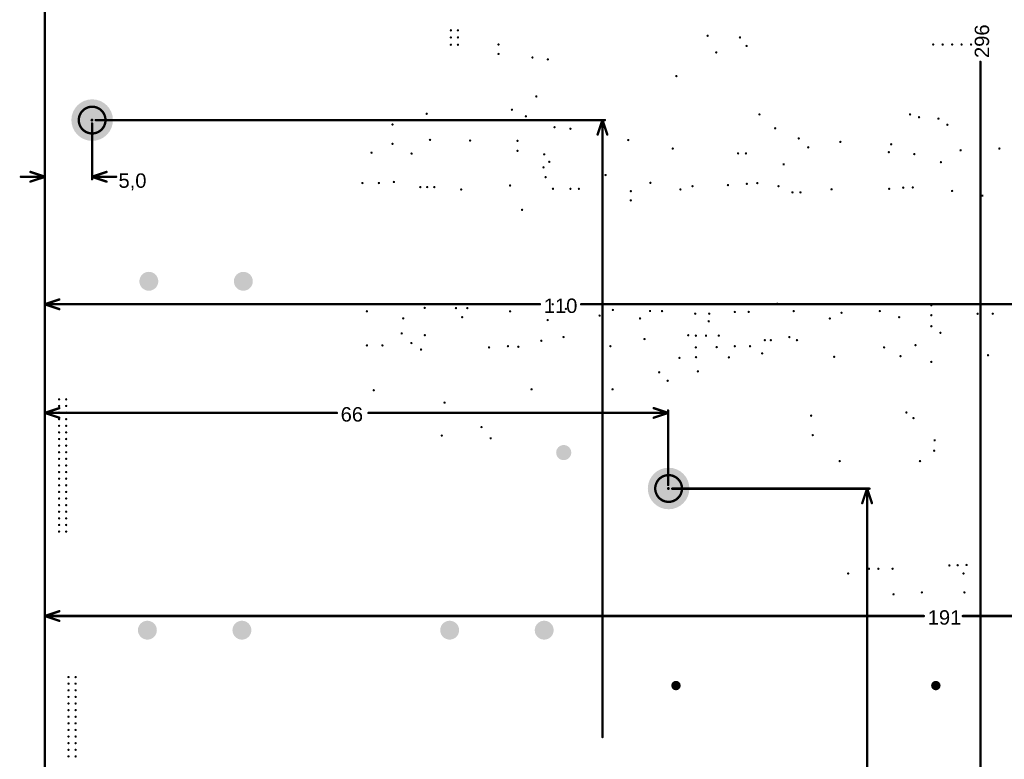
# Model space of a CAD drawing. Header units: inches. Extents: x -0.1 to 14.1, y -0.4 to 13.9.
# Tile 3 of 16: x -0.1 to 4, y 2.8 to 5.9. Entities that reach past the tile are written whole.
import ezdxf

# ---------------------------------------------------------------- set-up
doc = ezdxf.new("R2010")
doc.units = ezdxf.units.IN
doc.header["$MEASUREMENT"] = 0
for name, color, linetype in [('Mechanical32', 56, 'Continuous'), ('PadHoleLayer', 156, 'Continuous'), ('ViaHoleLayer', 16, 'Continuous')]:
    doc.layers.add(name, color=color, linetype=linetype)
doc.styles.add('Arial', font='txt', dxfattribs={"height": 0.2})

# ---------------------------------------------------------------- blocks, each defined once
blk = doc.blocks.new('K_______5011_6')
at = {"layer": 'PadHoleLayer'}
h = blk.add_hatch(color=156, dxfattribs=at)
edge = h.paths.add_edge_path()
edge.add_arc((0, 0), 0.0315, 0, 360)
blk = doc.blocks.new('FP_9774030960R_SPACER_MFG_B_57')
at = {"layer": 'PadHoleLayer'}
h = blk.add_hatch(color=156, dxfattribs=at)
edge = h.paths.add_edge_path()
edge.add_arc((0, 0), 0.0866, 0, 360)
blk = doc.blocks.new('FP_B32774X1305K000_RADIAL_MFG_740')
at = {"layer": 'PadHoleLayer'}
h = blk.add_hatch(color=156, dxfattribs=at)
edge = h.paths.add_edge_path()
edge.add_arc((-0.5413, 0), 0.0197, 0, 360)
h = blk.add_hatch(color=156, dxfattribs=at)
edge = h.paths.add_edge_path()
edge.add_arc((0.5413, 0), 0.0197, 0, 360)
blk = doc.blocks.new('FP_ALA7DA301CF550_RADIAL_MFG_741')
at = {"layer": 'PadHoleLayer'}
h = blk.add_hatch(color=156, dxfattribs=at)
edge = h.paths.add_edge_path()
edge.add_arc((-0.1969, 0), 0.0394, 0, 360)
h = blk.add_hatch(color=156, dxfattribs=at)
edge = h.paths.add_edge_path()
edge.add_arc((0.1969, 0), 0.0394, 0, 360)
blk = doc.blocks.new('FP_ALA7DA301CF550_RADIAL_MFG_743')
at = {"layer": 'PadHoleLayer'}
h = blk.add_hatch(color=156, dxfattribs=at)
edge = h.paths.add_edge_path()
edge.add_arc((-0.1969, 0), 0.0394, 0, 360)
h = blk.add_hatch(color=156, dxfattribs=at)
edge = h.paths.add_edge_path()
edge.add_arc((0.1969, 0), 0.0394, 0, 360)
blk = doc.blocks.new('FP_ALA7DA301CF550_RADIAL_MFG_746')
at = {"layer": 'PadHoleLayer'}
h = blk.add_hatch(color=156, dxfattribs=at)
edge = h.paths.add_edge_path()
edge.add_arc((-0.1969, 0), 0.0394, 0, 360)
h = blk.add_hatch(color=156, dxfattribs=at)
edge = h.paths.add_edge_path()
edge.add_arc((0.1969, 0), 0.0394, 0, 360)
blk = doc.blocks.new('FP_9774030960R_SPACER_MFG_B_801')
at = {"layer": 'PadHoleLayer'}
h = blk.add_hatch(color=156, dxfattribs=at)
edge = h.paths.add_edge_path()
edge.add_arc((0, 0), 0.0866, 0, 360)

msp = doc.modelspace()

# ---------------------------------------------------------------- hatches: boundary and pattern name
at = {"layer": 'ViaHoleLayer'}
h = msp.add_hatch(color=16, dxfattribs=at)
edge = h.paths.add_edge_path()
edge.add_arc((1.6912, 5.8465), 0.005, 0, 360)
h = msp.add_hatch(color=16, dxfattribs=at)
edge = h.paths.add_edge_path()
edge.add_arc((1.7207, 5.8465), 0.005, 0, 360)
h = msp.add_hatch(color=16, dxfattribs=at)
edge = h.paths.add_edge_path()
edge.add_arc((2.7609, 5.8238), 0.005, 0, 360)
h = msp.add_hatch(color=16, dxfattribs=at)
edge = h.paths.add_edge_path()
edge.add_arc((1.6912, 5.8169), 0.005, 0, 360)
h = msp.add_hatch(color=16, dxfattribs=at)
edge = h.paths.add_edge_path()
edge.add_arc((1.6912, 5.7864), 0.005, 0, 360)
h = msp.add_hatch(color=16, dxfattribs=at)
edge = h.paths.add_edge_path()
edge.add_arc((1.7207, 5.8169), 0.005, 0, 360)
h = msp.add_hatch(color=16, dxfattribs=at)
edge = h.paths.add_edge_path()
edge.add_arc((1.7207, 5.7864), 0.005, 0, 360)
h = msp.add_hatch(color=16, dxfattribs=at)
edge = h.paths.add_edge_path()
edge.add_arc((1.8898, 5.7874), 0.005, 0, 360)
h = msp.add_hatch(color=16, dxfattribs=at)
edge = h.paths.add_edge_path()
edge.add_arc((2.8957, 5.8169), 0.005, 0, 360)
h = msp.add_hatch(color=16, dxfattribs=at)
edge = h.paths.add_edge_path()
edge.add_arc((2.9232, 5.7815), 0.005, 0, 360)
h = msp.add_hatch(color=16, dxfattribs=at)
edge = h.paths.add_edge_path()
edge.add_arc((3.7008, 5.7874), 0.005, 0, 360)
h = msp.add_hatch(color=16, dxfattribs=at)
edge = h.paths.add_edge_path()
edge.add_arc((3.7402, 5.7874), 0.005, 0, 360)
h = msp.add_hatch(color=16, dxfattribs=at)
edge = h.paths.add_edge_path()
edge.add_arc((3.7795, 5.7874), 0.005, 0, 360)
h = msp.add_hatch(color=16, dxfattribs=at)
edge = h.paths.add_edge_path()
edge.add_arc((3.8189, 5.7874), 0.005, 0, 360)
h = msp.add_hatch(color=16, dxfattribs=at)
edge = h.paths.add_edge_path()
edge.add_arc((3.8583, 5.7874), 0.005, 0, 360)
h = msp.add_hatch(color=16, dxfattribs=at)
edge = h.paths.add_edge_path()
edge.add_arc((1.8898, 5.748), 0.005, 0, 360)
h = msp.add_hatch(color=16, dxfattribs=at)
edge = h.paths.add_edge_path()
edge.add_arc((2.7968, 5.7545), 0.005, 0, 360)
h = msp.add_hatch(color=16, dxfattribs=at)
edge = h.paths.add_edge_path()
edge.add_arc((2.0311, 5.7333), 0.005, 0, 360)
h = msp.add_hatch(color=16, dxfattribs=at)
edge = h.paths.add_edge_path()
edge.add_arc((2.0953, 5.7253), 0.005, 0, 360)
h = msp.add_hatch(color=16, dxfattribs=at)
edge = h.paths.add_edge_path()
edge.add_arc((2.6307, 5.6558), 0.005, 0, 360)
h = msp.add_hatch(color=16, dxfattribs=at)
edge = h.paths.add_edge_path()
edge.add_arc((2.0472, 5.5709), 0.005, 0, 360)
h = msp.add_hatch(color=16, dxfattribs=at)
edge = h.paths.add_edge_path()
edge.add_arc((1.5907, 5.4987), 0.005, 0, 360)
h = msp.add_hatch(color=16, dxfattribs=at)
edge = h.paths.add_edge_path()
edge.add_arc((1.9458, 5.5157), 0.005, 0, 360)
h = msp.add_hatch(color=16, dxfattribs=at)
edge = h.paths.add_edge_path()
edge.add_arc((2.9769, 5.4961), 0.005, 0, 360)
h = msp.add_hatch(color=16, dxfattribs=at)
edge = h.paths.add_edge_path()
edge.add_arc((3.6043, 5.4961), 0.005, 0, 360)
h = msp.add_hatch(color=16, dxfattribs=at)
edge = h.paths.add_edge_path()
edge.add_arc((1.4483, 5.454), 0.005, 0, 360)
h = msp.add_hatch(color=16, dxfattribs=at)
edge = h.paths.add_edge_path()
edge.add_arc((2.0039, 5.4882), 0.005, 0, 360)
h = msp.add_hatch(color=16, dxfattribs=at)
edge = h.paths.add_edge_path()
edge.add_arc((3.6417, 5.4843), 0.005, 0, 360)
h = msp.add_hatch(color=16, dxfattribs=at)
edge = h.paths.add_edge_path()
edge.add_arc((3.7224, 5.4784), 0.005, 0, 360)
h = msp.add_hatch(color=16, dxfattribs=at)
edge = h.paths.add_edge_path()
edge.add_arc((3.7598, 5.4528), 0.005, 0, 360)
h = msp.add_hatch(color=16, dxfattribs=at)
edge = h.paths.add_edge_path()
edge.add_arc((2.1232, 5.4427), 0.005, 0, 360)
h = msp.add_hatch(color=16, dxfattribs=at)
edge = h.paths.add_edge_path()
edge.add_arc((2.1894, 5.4363), 0.005, 0, 360)
h = msp.add_hatch(color=16, dxfattribs=at)
edge = h.paths.add_edge_path()
edge.add_arc((3.0423, 5.4383), 0.005, 0, 360)
h = msp.add_hatch(color=16, dxfattribs=at)
edge = h.paths.add_edge_path()
edge.add_arc((3.8982, 5.4388), 0.005, 0, 360)
h = msp.add_hatch(color=16, dxfattribs=at)
edge = h.paths.add_edge_path()
edge.add_arc((1.4483, 5.3734), 0.005, 0, 360)
h = msp.add_hatch(color=16, dxfattribs=at)
edge = h.paths.add_edge_path()
edge.add_arc((1.6044, 5.3901), 0.005, 0, 360)
h = msp.add_hatch(color=16, dxfattribs=at)
edge = h.paths.add_edge_path()
edge.add_arc((1.7714, 5.3872), 0.005, 0, 360)
h = msp.add_hatch(color=16, dxfattribs=at)
edge = h.paths.add_edge_path()
edge.add_arc((1.9688, 5.3861), 0.005, 0, 360)
h = msp.add_hatch(color=16, dxfattribs=at)
edge = h.paths.add_edge_path()
edge.add_arc((2.4301, 5.3891), 0.005, 0, 360)
h = msp.add_hatch(color=16, dxfattribs=at)
edge = h.paths.add_edge_path()
edge.add_arc((3.1407, 5.396), 0.005, 0, 360)
h = msp.add_hatch(color=16, dxfattribs=at)
edge = h.paths.add_edge_path()
edge.add_arc((3.3139, 5.3815), 0.005, 0, 360)
h = msp.add_hatch(color=16, dxfattribs=at)
edge = h.paths.add_edge_path()
edge.add_arc((3.5256, 5.3716), 0.005, 0, 360)
h = msp.add_hatch(color=16, dxfattribs=at)
edge = h.paths.add_edge_path()
edge.add_arc((1.3607, 5.3365), 0.005, 0, 360)
h = msp.add_hatch(color=16, dxfattribs=at)
edge = h.paths.add_edge_path()
edge.add_arc((1.5276, 5.333), 0.005, 0, 360)
h = msp.add_hatch(color=16, dxfattribs=at)
edge = h.paths.add_edge_path()
edge.add_arc((1.9688, 5.3443), 0.005, 0, 360)
h = msp.add_hatch(color=16, dxfattribs=at)
edge = h.paths.add_edge_path()
edge.add_arc((2.0804, 5.3297), 0.005, 0, 360)
h = msp.add_hatch(color=16, dxfattribs=at)
edge = h.paths.add_edge_path()
edge.add_arc((2.6157, 5.3537), 0.005, 0, 360)
h = msp.add_hatch(color=16, dxfattribs=at)
edge = h.paths.add_edge_path()
edge.add_arc((2.8877, 5.3337), 0.005, 0, 360)
h = msp.add_hatch(color=16, dxfattribs=at)
edge = h.paths.add_edge_path()
edge.add_arc((2.9207, 5.3337), 0.005, 0, 360)
h = msp.add_hatch(color=16, dxfattribs=at)
edge = h.paths.add_edge_path()
edge.add_arc((3.1801, 5.3589), 0.005, 0, 360)
h = msp.add_hatch(color=16, dxfattribs=at)
edge = h.paths.add_edge_path()
edge.add_arc((3.5157, 5.3387), 0.005, 0, 360)
h = msp.add_hatch(color=16, dxfattribs=at)
edge = h.paths.add_edge_path()
edge.add_arc((3.622, 5.3307), 0.005, 0, 360)
h = msp.add_hatch(color=16, dxfattribs=at)
edge = h.paths.add_edge_path()
edge.add_arc((3.815, 5.3465), 0.005, 0, 360)
h = msp.add_hatch(color=16, dxfattribs=at)
edge = h.paths.add_edge_path()
edge.add_arc((3.9764, 5.3539), 0.005, 0, 360)
h = msp.add_hatch(color=16, dxfattribs=at)
edge = h.paths.add_edge_path()
edge.add_arc((2.1012, 5.2985), 0.005, 0, 360)
h = msp.add_hatch(color=16, dxfattribs=at)
edge = h.paths.add_edge_path()
edge.add_arc((3.0778, 5.288), 0.005, 0, 360)
h = msp.add_hatch(color=16, dxfattribs=at)
edge = h.paths.add_edge_path()
edge.add_arc((3.7328, 5.297), 0.005, 0, 360)
h = msp.add_hatch(color=16, dxfattribs=at)
edge = h.paths.add_edge_path()
edge.add_arc((2.0772, 5.2755), 0.005, 0, 360)
h = msp.add_hatch(color=16, dxfattribs=at)
edge = h.paths.add_edge_path()
edge.add_arc((1.3228, 5.21), 0.005, 0, 360)
h = msp.add_hatch(color=16, dxfattribs=at)
edge = h.paths.add_edge_path()
edge.add_arc((1.3915, 5.21), 0.005, 0, 360)
h = msp.add_hatch(color=16, dxfattribs=at)
edge = h.paths.add_edge_path()
edge.add_arc((1.4538, 5.2145), 0.005, 0, 360)
h = msp.add_hatch(color=16, dxfattribs=at)
edge = h.paths.add_edge_path()
edge.add_arc((2.086, 5.2345), 0.005, 0, 360)
h = msp.add_hatch(color=16, dxfattribs=at)
edge = h.paths.add_edge_path()
edge.add_arc((2.3359, 5.2434), 0.005, 0, 360)
h = msp.add_hatch(color=16, dxfattribs=at)
edge = h.paths.add_edge_path()
edge.add_arc((2.5225, 5.2109), 0.005, 0, 360)
h = msp.add_hatch(color=16, dxfattribs=at)
edge = h.paths.add_edge_path()
edge.add_arc((2.9242, 5.2068), 0.005, 0, 360)
h = msp.add_hatch(color=16, dxfattribs=at)
edge = h.paths.add_edge_path()
edge.add_arc((2.9679, 5.2099), 0.005, 0, 360)
h = msp.add_hatch(color=16, dxfattribs=at)
edge = h.paths.add_edge_path()
edge.add_arc((1.564, 5.1932), 0.005, 0, 360)
h = msp.add_hatch(color=16, dxfattribs=at)
edge = h.paths.add_edge_path()
edge.add_arc((1.5926, 5.1932), 0.005, 0, 360)
h = msp.add_hatch(color=16, dxfattribs=at)
edge = h.paths.add_edge_path()
edge.add_arc((1.6222, 5.1932), 0.005, 0, 360)
h = msp.add_hatch(color=16, dxfattribs=at)
edge = h.paths.add_edge_path()
edge.add_arc((1.7344, 5.1833), 0.005, 0, 360)
h = msp.add_hatch(color=16, dxfattribs=at)
edge = h.paths.add_edge_path()
edge.add_arc((1.9379, 5.1998), 0.005, 0, 360)
h = msp.add_hatch(color=16, dxfattribs=at)
edge = h.paths.add_edge_path()
edge.add_arc((2.1166, 5.1861), 0.005, 0, 360)
h = msp.add_hatch(color=16, dxfattribs=at)
edge = h.paths.add_edge_path()
edge.add_arc((2.1894, 5.1859), 0.005, 0, 360)
h = msp.add_hatch(color=16, dxfattribs=at)
edge = h.paths.add_edge_path()
edge.add_arc((2.2247, 5.1859), 0.005, 0, 360)
h = msp.add_hatch(color=16, dxfattribs=at)
edge = h.paths.add_edge_path()
edge.add_arc((2.4409, 5.1762), 0.005, 0, 360)
h = msp.add_hatch(color=16, dxfattribs=at)
edge = h.paths.add_edge_path()
edge.add_arc((2.6476, 5.1833), 0.005, 0, 360)
h = msp.add_hatch(color=16, dxfattribs=at)
edge = h.paths.add_edge_path()
edge.add_arc((2.6978, 5.1968), 0.005, 0, 360)
h = msp.add_hatch(color=16, dxfattribs=at)
edge = h.paths.add_edge_path()
edge.add_arc((2.8457, 5.2014), 0.005, 0, 360)
h = msp.add_hatch(color=16, dxfattribs=at)
edge = h.paths.add_edge_path()
edge.add_arc((3.0563, 5.1968), 0.005, 0, 360)
h = msp.add_hatch(color=16, dxfattribs=at)
edge = h.paths.add_edge_path()
edge.add_arc((3.1142, 5.1712), 0.005, 0, 360)
h = msp.add_hatch(color=16, dxfattribs=at)
edge = h.paths.add_edge_path()
edge.add_arc((3.1476, 5.1712), 0.005, 0, 360)
h = msp.add_hatch(color=16, dxfattribs=at)
edge = h.paths.add_edge_path()
edge.add_arc((3.2773, 5.1839), 0.005, 0, 360)
h = msp.add_hatch(color=16, dxfattribs=at)
edge = h.paths.add_edge_path()
edge.add_arc((3.5175, 5.1859), 0.005, 0, 360)
h = msp.add_hatch(color=16, dxfattribs=at)
edge = h.paths.add_edge_path()
edge.add_arc((3.5758, 5.1908), 0.005, 0, 360)
h = msp.add_hatch(color=16, dxfattribs=at)
edge = h.paths.add_edge_path()
edge.add_arc((3.6157, 5.1918), 0.005, 0, 360)
h = msp.add_hatch(color=16, dxfattribs=at)
edge = h.paths.add_edge_path()
edge.add_arc((3.7795, 5.1772), 0.005, 0, 360)
h = msp.add_hatch(color=16, dxfattribs=at)
edge = h.paths.add_edge_path()
edge.add_arc((2.4409, 5.1378), 0.005, 0, 360)
h = msp.add_hatch(color=16, dxfattribs=at)
edge = h.paths.add_edge_path()
edge.add_arc((3.9055, 5.1575), 0.005, 0, 360)
h = msp.add_hatch(color=16, dxfattribs=at)
edge = h.paths.add_edge_path()
edge.add_arc((1.9879, 5.0984), 0.005, 0, 360)
h = msp.add_hatch(color=16, dxfattribs=at)
edge = h.paths.add_edge_path()
edge.add_arc((1.3415, 4.6754), 0.005, 0, 360)
h = msp.add_hatch(color=16, dxfattribs=at)
edge = h.paths.add_edge_path()
edge.add_arc((1.523, 4.7047), 0.005, 0, 360)
h = msp.add_hatch(color=16, dxfattribs=at)
edge = h.paths.add_edge_path()
edge.add_arc((1.5823, 4.6895), 0.005, 0, 360)
h = msp.add_hatch(color=16, dxfattribs=at)
edge = h.paths.add_edge_path()
edge.add_arc((1.7126, 4.689), 0.005, 0, 360)
h = msp.add_hatch(color=16, dxfattribs=at)
edge = h.paths.add_edge_path()
edge.add_arc((1.7598, 4.689), 0.005, 0, 360)
h = msp.add_hatch(color=16, dxfattribs=at)
edge = h.paths.add_edge_path()
edge.add_arc((1.9379, 4.6754), 0.005, 0, 360)
h = msp.add_hatch(color=16, dxfattribs=at)
edge = h.paths.add_edge_path()
edge.add_arc((2.1155, 4.7047), 0.005, 0, 360)
h = msp.add_hatch(color=16, dxfattribs=at)
edge = h.paths.add_edge_path()
edge.add_arc((2.1704, 4.6855), 0.005, 0, 360)
h = msp.add_hatch(color=16, dxfattribs=at)
edge = h.paths.add_edge_path()
edge.add_arc((2.3661, 4.6811), 0.005, 0, 360)
h = msp.add_hatch(color=16, dxfattribs=at)
edge = h.paths.add_edge_path()
edge.add_arc((2.521, 4.6768), 0.005, 0, 360)
h = msp.add_hatch(color=16, dxfattribs=at)
edge = h.paths.add_edge_path()
edge.add_arc((2.571, 4.6764), 0.005, 0, 360)
h = msp.add_hatch(color=16, dxfattribs=at)
edge = h.paths.add_edge_path()
edge.add_arc((2.8742, 4.6729), 0.005, 0, 360)
h = msp.add_hatch(color=16, dxfattribs=at)
edge = h.paths.add_edge_path()
edge.add_arc((2.932, 4.6729), 0.005, 0, 360)
h = msp.add_hatch(color=16, dxfattribs=at)
edge = h.paths.add_edge_path()
edge.add_arc((3.0513, 4.7067), 0.005, 0, 360)
h = msp.add_hatch(color=16, dxfattribs=at)
edge = h.paths.add_edge_path()
edge.add_arc((3.1196, 4.6764), 0.005, 0, 360)
h = msp.add_hatch(color=16, dxfattribs=at)
edge = h.paths.add_edge_path()
edge.add_arc((3.4783, 4.6764), 0.005, 0, 360)
h = msp.add_hatch(color=16, dxfattribs=at)
edge = h.paths.add_edge_path()
edge.add_arc((3.6929, 4.7008), 0.005, 0, 360)
h = msp.add_hatch(color=16, dxfattribs=at)
edge = h.paths.add_edge_path()
edge.add_arc((1.4927, 4.646), 0.005, 0, 360)
h = msp.add_hatch(color=16, dxfattribs=at)
edge = h.paths.add_edge_path()
edge.add_arc((1.7384, 4.6512), 0.005, 0, 360)
h = msp.add_hatch(color=16, dxfattribs=at)
edge = h.paths.add_edge_path()
edge.add_arc((2.0946, 4.6391), 0.005, 0, 360)
h = msp.add_hatch(color=16, dxfattribs=at)
edge = h.paths.add_edge_path()
edge.add_arc((2.311, 4.6575), 0.005, 0, 360)
h = msp.add_hatch(color=16, dxfattribs=at)
edge = h.paths.add_edge_path()
edge.add_arc((2.4795, 4.6457), 0.005, 0, 360)
h = msp.add_hatch(color=16, dxfattribs=at)
edge = h.paths.add_edge_path()
edge.add_arc((2.7093, 4.6655), 0.005, 0, 360)
h = msp.add_hatch(color=16, dxfattribs=at)
edge = h.paths.add_edge_path()
edge.add_arc((2.7654, 4.6338), 0.005, 0, 360)
h = msp.add_hatch(color=16, dxfattribs=at)
edge = h.paths.add_edge_path()
edge.add_arc((2.7678, 4.6655), 0.005, 0, 360)
h = msp.add_hatch(color=16, dxfattribs=at)
edge = h.paths.add_edge_path()
edge.add_arc((3.2702, 4.6457), 0.005, 0, 360)
h = msp.add_hatch(color=16, dxfattribs=at)
edge = h.paths.add_edge_path()
edge.add_arc((3.3189, 4.6693), 0.005, 0, 360)
h = msp.add_hatch(color=16, dxfattribs=at)
edge = h.paths.add_edge_path()
edge.add_arc((3.5588, 4.6508), 0.005, 0, 360)
h = msp.add_hatch(color=16, dxfattribs=at)
edge = h.paths.add_edge_path()
edge.add_arc((3.6929, 4.659), 0.005, 0, 360)
h = msp.add_hatch(color=16, dxfattribs=at)
edge = h.paths.add_edge_path()
edge.add_arc((3.8858, 4.6654), 0.005, 0, 360)
h = msp.add_hatch(color=16, dxfattribs=at)
edge = h.paths.add_edge_path()
edge.add_arc((3.9488, 4.6654), 0.005, 0, 360)
h = msp.add_hatch(color=16, dxfattribs=at)
edge = h.paths.add_edge_path()
edge.add_arc((3.6929, 4.6133), 0.005, 0, 360)
h = msp.add_hatch(color=16, dxfattribs=at)
edge = h.paths.add_edge_path()
edge.add_arc((1.4864, 4.5835), 0.005, 0, 360)
h = msp.add_hatch(color=16, dxfattribs=at)
edge = h.paths.add_edge_path()
edge.add_arc((1.5827, 4.576), 0.005, 0, 360)
h = msp.add_hatch(color=16, dxfattribs=at)
edge = h.paths.add_edge_path()
edge.add_arc((2.068, 4.5528), 0.005, 0, 360)
h = msp.add_hatch(color=16, dxfattribs=at)
edge = h.paths.add_edge_path()
edge.add_arc((2.1606, 4.5682), 0.005, 0, 360)
h = msp.add_hatch(color=16, dxfattribs=at)
edge = h.paths.add_edge_path()
edge.add_arc((2.498, 4.5597), 0.005, 0, 360)
h = msp.add_hatch(color=16, dxfattribs=at)
edge = h.paths.add_edge_path()
edge.add_arc((2.6801, 4.5758), 0.005, 0, 360)
h = msp.add_hatch(color=16, dxfattribs=at)
edge = h.paths.add_edge_path()
edge.add_arc((2.7119, 4.574), 0.005, 0, 360)
h = msp.add_hatch(color=16, dxfattribs=at)
edge = h.paths.add_edge_path()
edge.add_arc((2.7542, 4.574), 0.005, 0, 360)
h = msp.add_hatch(color=16, dxfattribs=at)
edge = h.paths.add_edge_path()
edge.add_arc((2.8073, 4.574), 0.005, 0, 360)
h = msp.add_hatch(color=16, dxfattribs=at)
edge = h.paths.add_edge_path()
edge.add_arc((2.9992, 4.555), 0.005, 0, 360)
h = msp.add_hatch(color=16, dxfattribs=at)
edge = h.paths.add_edge_path()
edge.add_arc((3.0242, 4.5552), 0.005, 0, 360)
h = msp.add_hatch(color=16, dxfattribs=at)
edge = h.paths.add_edge_path()
edge.add_arc((3.1014, 4.5682), 0.005, 0, 360)
h = msp.add_hatch(color=16, dxfattribs=at)
edge = h.paths.add_edge_path()
edge.add_arc((3.1332, 4.5552), 0.005, 0, 360)
h = msp.add_hatch(color=16, dxfattribs=at)
edge = h.paths.add_edge_path()
edge.add_arc((3.7308, 4.5858), 0.005, 0, 360)
h = msp.add_hatch(color=16, dxfattribs=at)
edge = h.paths.add_edge_path()
edge.add_arc((1.3415, 4.5332), 0.005, 0, 360)
h = msp.add_hatch(color=16, dxfattribs=at)
edge = h.paths.add_edge_path()
edge.add_arc((1.4062, 4.5332), 0.005, 0, 360)
h = msp.add_hatch(color=16, dxfattribs=at)
edge = h.paths.add_edge_path()
edge.add_arc((1.5268, 4.5432), 0.005, 0, 360)
h = msp.add_hatch(color=16, dxfattribs=at)
edge = h.paths.add_edge_path()
edge.add_arc((1.567, 4.5161), 0.005, 0, 360)
h = msp.add_hatch(color=16, dxfattribs=at)
edge = h.paths.add_edge_path()
edge.add_arc((1.8504, 4.525), 0.005, 0, 360)
h = msp.add_hatch(color=16, dxfattribs=at)
edge = h.paths.add_edge_path()
edge.add_arc((1.9291, 4.5301), 0.005, 0, 360)
h = msp.add_hatch(color=16, dxfattribs=at)
edge = h.paths.add_edge_path()
edge.add_arc((1.9724, 4.5276), 0.005, 0, 360)
h = msp.add_hatch(color=16, dxfattribs=at)
edge = h.paths.add_edge_path()
edge.add_arc((2.3559, 4.5301), 0.005, 0, 360)
h = msp.add_hatch(color=16, dxfattribs=at)
edge = h.paths.add_edge_path()
edge.add_arc((2.7119, 4.525), 0.005, 0, 360)
h = msp.add_hatch(color=16, dxfattribs=at)
edge = h.paths.add_edge_path()
edge.add_arc((2.7986, 4.5263), 0.005, 0, 360)
h = msp.add_hatch(color=16, dxfattribs=at)
edge = h.paths.add_edge_path()
edge.add_arc((2.8742, 4.5299), 0.005, 0, 360)
h = msp.add_hatch(color=16, dxfattribs=at)
edge = h.paths.add_edge_path()
edge.add_arc((2.9376, 4.5299), 0.005, 0, 360)
h = msp.add_hatch(color=16, dxfattribs=at)
edge = h.paths.add_edge_path()
edge.add_arc((3.4962, 4.525), 0.005, 0, 360)
h = msp.add_hatch(color=16, dxfattribs=at)
edge = h.paths.add_edge_path()
edge.add_arc((3.627, 4.5346), 0.005, 0, 360)
h = msp.add_hatch(color=16, dxfattribs=at)
edge = h.paths.add_edge_path()
edge.add_arc((2.6436, 4.4813), 0.005, 0, 360)
h = msp.add_hatch(color=16, dxfattribs=at)
edge = h.paths.add_edge_path()
edge.add_arc((2.7126, 4.4843), 0.005, 0, 360)
h = msp.add_hatch(color=16, dxfattribs=at)
edge = h.paths.add_edge_path()
edge.add_arc((2.8496, 4.4836), 0.005, 0, 360)
h = msp.add_hatch(color=16, dxfattribs=at)
edge = h.paths.add_edge_path()
edge.add_arc((2.9882, 4.5), 0.005, 0, 360)
h = msp.add_hatch(color=16, dxfattribs=at)
edge = h.paths.add_edge_path()
edge.add_arc((3.2881, 4.4856), 0.005, 0, 360)
h = msp.add_hatch(color=16, dxfattribs=at)
edge = h.paths.add_edge_path()
edge.add_arc((3.5645, 4.4885), 0.005, 0, 360)
h = msp.add_hatch(color=16, dxfattribs=at)
edge = h.paths.add_edge_path()
edge.add_arc((3.9292, 4.4925), 0.005, 0, 360)
h = msp.add_hatch(color=16, dxfattribs=at)
edge = h.paths.add_edge_path()
edge.add_arc((2.7205, 4.4252), 0.005, 0, 360)
h = msp.add_hatch(color=16, dxfattribs=at)
edge = h.paths.add_edge_path()
edge.add_arc((3.6929, 4.4646), 0.005, 0, 360)
h = msp.add_hatch(color=16, dxfattribs=at)
edge = h.paths.add_edge_path()
edge.add_arc((2.5591, 4.4213), 0.005, 0, 360)
h = msp.add_hatch(color=16, dxfattribs=at)
edge = h.paths.add_edge_path()
edge.add_arc((2.5945, 4.3858), 0.005, 0, 360)
h = msp.add_hatch(color=16, dxfattribs=at)
edge = h.paths.add_edge_path()
edge.add_arc((1.3701, 4.3465), 0.005, 0, 360)
h = msp.add_hatch(color=16, dxfattribs=at)
edge = h.paths.add_edge_path()
edge.add_arc((2.0276, 4.3504), 0.005, 0, 360)
h = msp.add_hatch(color=16, dxfattribs=at)
edge = h.paths.add_edge_path()
edge.add_arc((2.3648, 4.3504), 0.005, 0, 360)
h = msp.add_hatch(color=16, dxfattribs=at)
edge = h.paths.add_edge_path()
edge.add_arc((0.0591, 4.3086), 0.005, 0, 360)
h = msp.add_hatch(color=16, dxfattribs=at)
edge = h.paths.add_edge_path()
edge.add_arc((0.0886, 4.3086), 0.005, 0, 360)
h = msp.add_hatch(color=16, dxfattribs=at)
edge = h.paths.add_edge_path()
edge.add_arc((0.0591, 4.281), 0.005, 0, 360)
h = msp.add_hatch(color=16, dxfattribs=at)
edge = h.paths.add_edge_path()
edge.add_arc((0.0886, 4.281), 0.005, 0, 360)
h = msp.add_hatch(color=16, dxfattribs=at)
edge = h.paths.add_edge_path()
edge.add_arc((1.6649, 4.2948), 0.005, 0, 360)
h = msp.add_hatch(color=16, dxfattribs=at)
edge = h.paths.add_edge_path()
edge.add_arc((0.0591, 4.2534), 0.005, 0, 360)
h = msp.add_hatch(color=16, dxfattribs=at)
edge = h.paths.add_edge_path()
edge.add_arc((0.0591, 4.2259), 0.005, 0, 360)
h = msp.add_hatch(color=16, dxfattribs=at)
edge = h.paths.add_edge_path()
edge.add_arc((0.0886, 4.2534), 0.005, 0, 360)
h = msp.add_hatch(color=16, dxfattribs=at)
edge = h.paths.add_edge_path()
edge.add_arc((0.0886, 4.2259), 0.005, 0, 360)
h = msp.add_hatch(color=16, dxfattribs=at)
edge = h.paths.add_edge_path()
edge.add_arc((3.1922, 4.2406), 0.005, 0, 360)
h = msp.add_hatch(color=16, dxfattribs=at)
edge = h.paths.add_edge_path()
edge.add_arc((3.589, 4.2537), 0.005, 0, 360)
h = msp.add_hatch(color=16, dxfattribs=at)
edge = h.paths.add_edge_path()
edge.add_arc((3.6185, 4.2304), 0.005, 0, 360)
h = msp.add_hatch(color=16, dxfattribs=at)
edge = h.paths.add_edge_path()
edge.add_arc((0.0591, 4.1983), 0.005, 0, 360)
h = msp.add_hatch(color=16, dxfattribs=at)
edge = h.paths.add_edge_path()
edge.add_arc((0.0886, 4.1983), 0.005, 0, 360)
h = msp.add_hatch(color=16, dxfattribs=at)
edge = h.paths.add_edge_path()
edge.add_arc((1.8189, 4.1929), 0.005, 0, 360)
h = msp.add_hatch(color=16, dxfattribs=at)
edge = h.paths.add_edge_path()
edge.add_arc((0.0591, 4.1708), 0.005, 0, 360)
h = msp.add_hatch(color=16, dxfattribs=at)
edge = h.paths.add_edge_path()
edge.add_arc((0.0591, 4.1432), 0.005, 0, 360)
h = msp.add_hatch(color=16, dxfattribs=at)
edge = h.paths.add_edge_path()
edge.add_arc((0.0886, 4.1708), 0.005, 0, 360)
h = msp.add_hatch(color=16, dxfattribs=at)
edge = h.paths.add_edge_path()
edge.add_arc((0.0886, 4.1432), 0.005, 0, 360)
h = msp.add_hatch(color=16, dxfattribs=at)
edge = h.paths.add_edge_path()
edge.add_arc((1.6535, 4.1575), 0.005, 0, 360)
h = msp.add_hatch(color=16, dxfattribs=at)
edge = h.paths.add_edge_path()
edge.add_arc((1.8571, 4.1462), 0.005, 0, 360)
h = msp.add_hatch(color=16, dxfattribs=at)
edge = h.paths.add_edge_path()
edge.add_arc((3.1989, 4.1594), 0.005, 0, 360)
h = msp.add_hatch(color=16, dxfattribs=at)
edge = h.paths.add_edge_path()
edge.add_arc((0.0591, 4.1156), 0.005, 0, 360)
h = msp.add_hatch(color=16, dxfattribs=at)
edge = h.paths.add_edge_path()
edge.add_arc((0.0886, 4.1156), 0.005, 0, 360)
h = msp.add_hatch(color=16, dxfattribs=at)
edge = h.paths.add_edge_path()
edge.add_arc((3.7067, 4.1378), 0.005, 0, 360)
h = msp.add_hatch(color=16, dxfattribs=at)
edge = h.paths.add_edge_path()
edge.add_arc((0.0591, 4.0881), 0.005, 0, 360)
h = msp.add_hatch(color=16, dxfattribs=at)
edge = h.paths.add_edge_path()
edge.add_arc((0.0591, 4.0605), 0.005, 0, 360)
h = msp.add_hatch(color=16, dxfattribs=at)
edge = h.paths.add_edge_path()
edge.add_arc((0.0886, 4.0881), 0.005, 0, 360)
h = msp.add_hatch(color=16, dxfattribs=at)
edge = h.paths.add_edge_path()
edge.add_arc((0.0886, 4.0605), 0.005, 0, 360)
h = msp.add_hatch(color=16, dxfattribs=at)
edge = h.paths.add_edge_path()
edge.add_arc((3.7047, 4.0945), 0.005, 0, 360)
h = msp.add_hatch(color=16, dxfattribs=at)
edge = h.paths.add_edge_path()
edge.add_arc((0.0591, 4.033), 0.005, 0, 360)
h = msp.add_hatch(color=16, dxfattribs=at)
edge = h.paths.add_edge_path()
edge.add_arc((0.0886, 4.033), 0.005, 0, 360)
h = msp.add_hatch(color=16, dxfattribs=at)
edge = h.paths.add_edge_path()
edge.add_arc((3.3112, 4.0513), 0.005, 0, 360)
h = msp.add_hatch(color=16, dxfattribs=at)
edge = h.paths.add_edge_path()
edge.add_arc((3.6457, 4.0512), 0.005, 0, 360)
h = msp.add_hatch(color=16, dxfattribs=at)
edge = h.paths.add_edge_path()
edge.add_arc((0.0591, 4.0054), 0.005, 0, 360)
h = msp.add_hatch(color=16, dxfattribs=at)
edge = h.paths.add_edge_path()
edge.add_arc((0.0591, 3.9779), 0.005, 0, 360)
h = msp.add_hatch(color=16, dxfattribs=at)
edge = h.paths.add_edge_path()
edge.add_arc((0.0886, 4.0054), 0.005, 0, 360)
h = msp.add_hatch(color=16, dxfattribs=at)
edge = h.paths.add_edge_path()
edge.add_arc((0.0886, 3.9779), 0.005, 0, 360)
h = msp.add_hatch(color=16, dxfattribs=at)
edge = h.paths.add_edge_path()
edge.add_arc((0.0591, 3.9503), 0.005, 0, 360)
h = msp.add_hatch(color=16, dxfattribs=at)
edge = h.paths.add_edge_path()
edge.add_arc((0.0886, 3.9503), 0.005, 0, 360)
h = msp.add_hatch(color=16, dxfattribs=at)
edge = h.paths.add_edge_path()
edge.add_arc((0.0591, 3.9227), 0.005, 0, 360)
h = msp.add_hatch(color=16, dxfattribs=at)
edge = h.paths.add_edge_path()
edge.add_arc((0.0591, 3.8952), 0.005, 0, 360)
h = msp.add_hatch(color=16, dxfattribs=at)
edge = h.paths.add_edge_path()
edge.add_arc((0.0886, 3.9227), 0.005, 0, 360)
h = msp.add_hatch(color=16, dxfattribs=at)
edge = h.paths.add_edge_path()
edge.add_arc((0.0886, 3.8952), 0.005, 0, 360)
h = msp.add_hatch(color=16, dxfattribs=at)
edge = h.paths.add_edge_path()
edge.add_arc((0.0591, 3.8676), 0.005, 0, 360)
h = msp.add_hatch(color=16, dxfattribs=at)
edge = h.paths.add_edge_path()
edge.add_arc((0.0886, 3.8676), 0.005, 0, 360)
h = msp.add_hatch(color=16, dxfattribs=at)
edge = h.paths.add_edge_path()
edge.add_arc((0.0591, 3.8401), 0.005, 0, 360)
h = msp.add_hatch(color=16, dxfattribs=at)
edge = h.paths.add_edge_path()
edge.add_arc((0.0591, 3.8125), 0.005, 0, 360)
h = msp.add_hatch(color=16, dxfattribs=at)
edge = h.paths.add_edge_path()
edge.add_arc((0.0886, 3.8401), 0.005, 0, 360)
h = msp.add_hatch(color=16, dxfattribs=at)
edge = h.paths.add_edge_path()
edge.add_arc((0.0886, 3.8125), 0.005, 0, 360)
h = msp.add_hatch(color=16, dxfattribs=at)
edge = h.paths.add_edge_path()
edge.add_arc((0.0591, 3.7849), 0.005, 0, 360)
h = msp.add_hatch(color=16, dxfattribs=at)
edge = h.paths.add_edge_path()
edge.add_arc((0.0886, 3.7849), 0.005, 0, 360)
h = msp.add_hatch(color=16, dxfattribs=at)
edge = h.paths.add_edge_path()
edge.add_arc((0.0591, 3.7574), 0.005, 0, 360)
h = msp.add_hatch(color=16, dxfattribs=at)
edge = h.paths.add_edge_path()
edge.add_arc((0.0886, 3.7574), 0.005, 0, 360)
h = msp.add_hatch(color=16, dxfattribs=at)
edge = h.paths.add_edge_path()
edge.add_arc((3.7681, 3.6162), 0.005, 0, 360)
h = msp.add_hatch(color=16, dxfattribs=at)
edge = h.paths.add_edge_path()
edge.add_arc((3.8026, 3.6174), 0.005, 0, 360)
h = msp.add_hatch(color=16, dxfattribs=at)
edge = h.paths.add_edge_path()
edge.add_arc((3.8398, 3.6183), 0.005, 0, 360)
h = msp.add_hatch(color=16, dxfattribs=at)
edge = h.paths.add_edge_path()
edge.add_arc((3.3465, 3.5827), 0.005, 0, 360)
h = msp.add_hatch(color=16, dxfattribs=at)
edge = h.paths.add_edge_path()
edge.add_arc((3.4331, 3.6024), 0.005, 0, 360)
h = msp.add_hatch(color=16, dxfattribs=at)
edge = h.paths.add_edge_path()
edge.add_arc((3.4724, 3.6024), 0.005, 0, 360)
h = msp.add_hatch(color=16, dxfattribs=at)
edge = h.paths.add_edge_path()
edge.add_arc((3.5315, 3.6024), 0.005, 0, 360)
h = msp.add_hatch(color=16, dxfattribs=at)
edge = h.paths.add_edge_path()
edge.add_arc((3.8268, 3.5827), 0.005, 0, 360)
h = msp.add_hatch(color=16, dxfattribs=at)
edge = h.paths.add_edge_path()
edge.add_arc((3.5354, 3.4961), 0.005, 0, 360)
h = msp.add_hatch(color=16, dxfattribs=at)
edge = h.paths.add_edge_path()
edge.add_arc((3.6535, 3.5039), 0.005, 0, 360)
h = msp.add_hatch(color=16, dxfattribs=at)
edge = h.paths.add_edge_path()
edge.add_arc((3.8307, 3.5039), 0.005, 0, 360)
h = msp.add_hatch(color=16, dxfattribs=at)
edge = h.paths.add_edge_path()
edge.add_arc((0.0984, 3.1511), 0.005, 0, 360)
h = msp.add_hatch(color=16, dxfattribs=at)
edge = h.paths.add_edge_path()
edge.add_arc((0.0984, 3.1235), 0.005, 0, 360)
h = msp.add_hatch(color=16, dxfattribs=at)
edge = h.paths.add_edge_path()
edge.add_arc((0.128, 3.1511), 0.005, 0, 360)
h = msp.add_hatch(color=16, dxfattribs=at)
edge = h.paths.add_edge_path()
edge.add_arc((0.128, 3.1235), 0.005, 0, 360)
h = msp.add_hatch(color=16, dxfattribs=at)
edge = h.paths.add_edge_path()
edge.add_arc((0.0984, 3.096), 0.005, 0, 360)
h = msp.add_hatch(color=16, dxfattribs=at)
edge = h.paths.add_edge_path()
edge.add_arc((0.128, 3.096), 0.005, 0, 360)
h = msp.add_hatch(color=16, dxfattribs=at)
edge = h.paths.add_edge_path()
edge.add_arc((0.0984, 3.0684), 0.005, 0, 360)
h = msp.add_hatch(color=16, dxfattribs=at)
edge = h.paths.add_edge_path()
edge.add_arc((0.0984, 3.0408), 0.005, 0, 360)
h = msp.add_hatch(color=16, dxfattribs=at)
edge = h.paths.add_edge_path()
edge.add_arc((0.128, 3.0684), 0.005, 0, 360)
h = msp.add_hatch(color=16, dxfattribs=at)
edge = h.paths.add_edge_path()
edge.add_arc((0.128, 3.0408), 0.005, 0, 360)
h = msp.add_hatch(color=16, dxfattribs=at)
edge = h.paths.add_edge_path()
edge.add_arc((0.0984, 3.0133), 0.005, 0, 360)
h = msp.add_hatch(color=16, dxfattribs=at)
edge = h.paths.add_edge_path()
edge.add_arc((0.128, 3.0133), 0.005, 0, 360)
h = msp.add_hatch(color=16, dxfattribs=at)
edge = h.paths.add_edge_path()
edge.add_arc((0.0984, 2.9857), 0.005, 0, 360)
h = msp.add_hatch(color=16, dxfattribs=at)
edge = h.paths.add_edge_path()
edge.add_arc((0.0984, 2.9582), 0.005, 0, 360)
h = msp.add_hatch(color=16, dxfattribs=at)
edge = h.paths.add_edge_path()
edge.add_arc((0.128, 2.9857), 0.005, 0, 360)
h = msp.add_hatch(color=16, dxfattribs=at)
edge = h.paths.add_edge_path()
edge.add_arc((0.128, 2.9582), 0.005, 0, 360)
h = msp.add_hatch(color=16, dxfattribs=at)
edge = h.paths.add_edge_path()
edge.add_arc((0.0984, 2.9306), 0.005, 0, 360)
h = msp.add_hatch(color=16, dxfattribs=at)
edge = h.paths.add_edge_path()
edge.add_arc((0.128, 2.9306), 0.005, 0, 360)
h = msp.add_hatch(color=16, dxfattribs=at)
edge = h.paths.add_edge_path()
edge.add_arc((0.0984, 2.9031), 0.005, 0, 360)
h = msp.add_hatch(color=16, dxfattribs=at)
edge = h.paths.add_edge_path()
edge.add_arc((0.0984, 2.8755), 0.005, 0, 360)
h = msp.add_hatch(color=16, dxfattribs=at)
edge = h.paths.add_edge_path()
edge.add_arc((0.128, 2.9031), 0.005, 0, 360)
h = msp.add_hatch(color=16, dxfattribs=at)
edge = h.paths.add_edge_path()
edge.add_arc((0.128, 2.8755), 0.005, 0, 360)
h = msp.add_hatch(color=16, dxfattribs=at)
edge = h.paths.add_edge_path()
edge.add_arc((0.0984, 2.8479), 0.005, 0, 360)
h = msp.add_hatch(color=16, dxfattribs=at)
edge = h.paths.add_edge_path()
edge.add_arc((0.128, 2.8479), 0.005, 0, 360)
h = msp.add_hatch(color=16, dxfattribs=at)
edge = h.paths.add_edge_path()
edge.add_arc((0.0984, 2.8204), 0.005, 0, 360)
h = msp.add_hatch(color=16, dxfattribs=at)
edge = h.paths.add_edge_path()
edge.add_arc((0.128, 2.8204), 0.005, 0, 360)

# ---------------------------------------------------------------- linework, layer by layer
at = {"layer": 'Mechanical32'}
for points in [[(0, 0, 0.01, 0.01, 0), (0, 12.7756, 0.01, 0.01, 0)], [(0, 0.015, 0.01, 0.01, 0), (0, 5.9549, 0.01, 0.01, 0)], [(3.8976, 0, 0.01, 0.01, 0), (3.8976, 5.7152, 0.01, 0.01, 0)], [(0.1966, 5.2262, 0.01, 0.01, 0), (0.1966, 5.4582, 0.01, 0.01, 0)], [(0.2118, 5.4724, 0.01, 0.01, 0), (2.3328, 5.4724, 0.01, 0.01, 0)], [(2.3028, 5.4124, 0.01, 0.01, 0), (2.3228, 5.4724, 0.01, 0.01, 0)], [(2.3228, 5.4724, 0.01, 0.01, 0), (2.3428, 5.4124, 0.01, 0.01, 0)], [(2.3228, 2.9012, 0.01, 0.01, 0), (2.3228, 5.4724, 0.01, 0.01, 0)], [(-0.06, 5.2562, 0.01, 0.01, 0), (0, 5.2362, 0.01, 0.01, 0)], [(0, 0.015, 0.01, 0.01, 0), (0, 5.2462, 0.01, 0.01, 0)], [(0.1966, 5.2362, 0.01, 0.01, 0), (0.2566, 5.2562, 0.01, 0.01, 0)], [(-0.1, 5.2362, 0.01, 0.01, 0), (0, 5.2362, 0.01, 0.01, 0)], [(-0.06, 5.2162, 0.01, 0.01, 0), (0, 5.2362, 0.01, 0.01, 0)], [(0.1966, 5.2362, 0.01, 0.01, 0), (0.2566, 5.2162, 0.01, 0.01, 0)], [(0.1966, 5.2362, 0.01, 0.01, 0), (0.2966, 5.2362, 0.01, 0.01, 0)], [(0, 4.7047, 0.01, 0.01, 0), (0.06, 4.7247, 0.01, 0.01, 0)], [(0, 0.015, 0.01, 0.01, 0), (0, 4.7147, 0.01, 0.01, 0)], [(0, 4.7047, 0.01, 0.01, 0), (0.06, 4.6847, 0.01, 0.01, 0)], [(0, 4.7047, 0.01, 0.01, 0), (2.0624, 4.7047, 0.01, 0.01, 0)], [(2.2343, 4.7047, 0.01, 0.01, 0), (4.3287, 4.7047, 0.01, 0.01, 0)], [(0, 4.252, 0.01, 0.01, 0), (0.06, 4.272, 0.01, 0.01, 0)], [(0, 0.015, 0.01, 0.01, 0), (0, 4.262, 0.01, 0.01, 0)], [(2.5364, 4.272, 0.01, 0.01, 0), (2.5964, 4.252, 0.01, 0.01, 0)], [(2.5964, 3.9519, 0.01, 0.01, 0), (2.5964, 4.262, 0.01, 0.01, 0)], [(0, 4.252, 0.01, 0.01, 0), (0.06, 4.232, 0.01, 0.01, 0)], [(0, 4.252, 0.01, 0.01, 0), (1.2162, 4.252, 0.01, 0.01, 0)], [(1.3482, 4.252, 0.01, 0.01, 0), (2.5964, 4.252, 0.01, 0.01, 0)], [(2.5364, 4.232, 0.01, 0.01, 0), (2.5964, 4.252, 0.01, 0.01, 0)], [(2.6131, 3.9363, 0.01, 0.01, 0), (3.4352, 3.9363, 0.01, 0.01, 0)], [(3.4052, 3.8763, 0.01, 0.01, 0), (3.4252, 3.9363, 0.01, 0.01, 0)], [(3.4252, 3.9363, 0.01, 0.01, 0), (3.4452, 3.8763, 0.01, 0.01, 0)], [(3.4252, 2.1081, 0.01, 0.01, 0), (3.4252, 3.9363, 0.01, 0.01, 0)], [(0, 3.4055, 0.01, 0.01, 0), (0.06, 3.4255, 0.01, 0.01, 0)], [(0, 0.015, 0.01, 0.01, 0), (0, 3.4155, 0.01, 0.01, 0)], [(0, 3.4055, 0.01, 0.01, 0), (0.06, 3.3855, 0.01, 0.01, 0)], [(0, 3.4055, 0.01, 0.01, 0), (3.662, 3.4055, 0.01, 0.01, 0)], [(3.824, 3.4055, 0.01, 0.01, 0), (7.518, 3.4055, 0.01, 0.01, 0)]]:
    msp.add_lwpolyline(points, format="xyseb", dxfattribs=at)
for points in [[(3.8951, 5.7152, 0.005, 0.005, 1), (3.9001, 5.7152, 0.005, 0.005, 1)], [(0.2525, 5.4724, 0.00984, 0.00984, 1), (0.1412, 5.4724, 0.00984, 0.00984, 1)], [(0.1387, 5.4724, 0.00492, 0.00492, 1), (0.1436, 5.4724, 0.00492, 0.00492, 1)], [(0.1969, 5.4724, 0.00984, 0.00984, 1), (0.1949, 5.4724, 0.00984, 0.00984, 1)], [(0.1924, 5.4724, 0.00492, 0.00492, 1), (0.1973, 5.4724, 0.00492, 0.00492, 1)], [(0.1941, 5.4582, 0.005, 0.005, 1), (0.1991, 5.4582, 0.005, 0.005, 1)], [(0.1944, 5.4724, 0.00492, 0.00492, 1), (0.1993, 5.4724, 0.00492, 0.00492, 1)], [(0.2093, 5.4724, 0.005, 0.005, 1), (0.2143, 5.4724, 0.005, 0.005, 1)], [(0.2501, 5.4724, 0.00492, 0.00492, 1), (0.255, 5.4724, 0.00492, 0.00492, 1)], [(2.3203, 5.4724, 0.005, 0.005, 1), (2.3253, 5.4724, 0.005, 0.005, 1)], [(2.3203, 5.4724, 0.005, 0.005, 1), (2.3253, 5.4724, 0.005, 0.005, 1)], [(2.3203, 5.4724, 0.005, 0.005, 1), (2.3253, 5.4724, 0.005, 0.005, 1)], [(2.3303, 5.4724, 0.005, 0.005, 1), (2.3353, 5.4724, 0.005, 0.005, 1)], [(2.3003, 5.4124, 0.005, 0.005, 1), (2.3053, 5.4124, 0.005, 0.005, 1)], [(2.3403, 5.4124, 0.005, 0.005, 1), (2.3453, 5.4124, 0.005, 0.005, 1)], [(-0.0625, 5.2562, 0.005, 0.005, 1), (-0.0575, 5.2562, 0.005, 0.005, 1)], [(-0.0025, 5.2462, 0.005, 0.005, 1), (0.0025, 5.2462, 0.005, 0.005, 1)], [(0.2541, 5.2562, 0.005, 0.005, 1), (0.2591, 5.2562, 0.005, 0.005, 1)], [(-0.1025, 5.2362, 0.005, 0.005, 1), (-0.0975, 5.2362, 0.005, 0.005, 1)], [(-0.0625, 5.2162, 0.005, 0.005, 1), (-0.0575, 5.2162, 0.005, 0.005, 1)], [(-0.0025, 5.2362, 0.005, 0.005, 1), (0.0025, 5.2362, 0.005, 0.005, 1)], [(-0.0025, 5.2362, 0.005, 0.005, 1), (0.0025, 5.2362, 0.005, 0.005, 1)], [(-0.0025, 5.2362, 0.005, 0.005, 1), (0.0025, 5.2362, 0.005, 0.005, 1)], [(0.1941, 5.2362, 0.005, 0.005, 1), (0.1991, 5.2362, 0.005, 0.005, 1)], [(0.1941, 5.2362, 0.005, 0.005, 1), (0.1991, 5.2362, 0.005, 0.005, 1)], [(0.1941, 5.2362, 0.005, 0.005, 1), (0.1991, 5.2362, 0.005, 0.005, 1)], [(0.1941, 5.2262, 0.005, 0.005, 1), (0.1991, 5.2262, 0.005, 0.005, 1)], [(0.2541, 5.2162, 0.005, 0.005, 1), (0.2591, 5.2162, 0.005, 0.005, 1)], [(0.2941, 5.2362, 0.005, 0.005, 1), (0.2991, 5.2362, 0.005, 0.005, 1)], [(-0.0025, 4.7147, 0.005, 0.005, 1), (0.0025, 4.7147, 0.005, 0.005, 1)], [(0.0575, 4.7247, 0.005, 0.005, 1), (0.0625, 4.7247, 0.005, 0.005, 1)], [(-0.0025, 4.7047, 0.005, 0.005, 1), (0.0025, 4.7047, 0.005, 0.005, 1)], [(-0.0025, 4.7047, 0.005, 0.005, 1), (0.0025, 4.7047, 0.005, 0.005, 1)], [(-0.0025, 4.7047, 0.005, 0.005, 1), (0.0025, 4.7047, 0.005, 0.005, 1)], [(0.0575, 4.6847, 0.005, 0.005, 1), (0.0625, 4.6847, 0.005, 0.005, 1)], [(2.0599, 4.7047, 0.005, 0.005, 1), (2.0649, 4.7047, 0.005, 0.005, 1)], [(2.2318, 4.7047, 0.005, 0.005, 1), (2.2368, 4.7047, 0.005, 0.005, 1)], [(-0.0025, 4.262, 0.005, 0.005, 1), (0.0025, 4.262, 0.005, 0.005, 1)], [(0.0575, 4.272, 0.005, 0.005, 1), (0.0625, 4.272, 0.005, 0.005, 1)], [(2.5339, 4.272, 0.005, 0.005, 1), (2.5389, 4.272, 0.005, 0.005, 1)], [(2.5939, 4.262, 0.005, 0.005, 1), (2.5989, 4.262, 0.005, 0.005, 1)], [(-0.0025, 4.252, 0.005, 0.005, 1), (0.0025, 4.252, 0.005, 0.005, 1)], [(-0.0025, 4.252, 0.005, 0.005, 1), (0.0025, 4.252, 0.005, 0.005, 1)], [(-0.0025, 4.252, 0.005, 0.005, 1), (0.0025, 4.252, 0.005, 0.005, 1)], [(0.0575, 4.232, 0.005, 0.005, 1), (0.0625, 4.232, 0.005, 0.005, 1)], [(1.2137, 4.252, 0.005, 0.005, 1), (1.2187, 4.252, 0.005, 0.005, 1)], [(1.3457, 4.252, 0.005, 0.005, 1), (1.3507, 4.252, 0.005, 0.005, 1)], [(2.5339, 4.232, 0.005, 0.005, 1), (2.5389, 4.232, 0.005, 0.005, 1)], [(2.5939, 4.252, 0.005, 0.005, 1), (2.5989, 4.252, 0.005, 0.005, 1)], [(2.5939, 4.252, 0.005, 0.005, 1), (2.5989, 4.252, 0.005, 0.005, 1)], [(2.5939, 4.252, 0.005, 0.005, 1), (2.5989, 4.252, 0.005, 0.005, 1)], [(2.6541, 3.937, 0.00984, 0.00984, 1), (2.5427, 3.937, 0.00984, 0.00984, 1)], [(2.5403, 3.937, 0.00492, 0.00492, 1), (2.5452, 3.937, 0.00492, 0.00492, 1)], [(2.5939, 3.9519, 0.005, 0.005, 1), (2.5989, 3.9519, 0.005, 0.005, 1)], [(2.5984, 3.937, 0.00984, 0.00984, 1), (2.5964, 3.937, 0.00984, 0.00984, 1)], [(2.594, 3.937, 0.00492, 0.00492, 1), (2.5989, 3.937, 0.00492, 0.00492, 1)], [(2.596, 3.937, 0.00492, 0.00492, 1), (2.6009, 3.937, 0.00492, 0.00492, 1)], [(2.6106, 3.9363, 0.005, 0.005, 1), (2.6156, 3.9363, 0.005, 0.005, 1)], [(2.6516, 3.937, 0.00492, 0.00492, 1), (2.6566, 3.937, 0.00492, 0.00492, 1)], [(3.4227, 3.9363, 0.005, 0.005, 1), (3.4277, 3.9363, 0.005, 0.005, 1)], [(3.4227, 3.9363, 0.005, 0.005, 1), (3.4277, 3.9363, 0.005, 0.005, 1)], [(3.4227, 3.9363, 0.005, 0.005, 1), (3.4277, 3.9363, 0.005, 0.005, 1)], [(3.4327, 3.9363, 0.005, 0.005, 1), (3.4377, 3.9363, 0.005, 0.005, 1)], [(3.4027, 3.8763, 0.005, 0.005, 1), (3.4077, 3.8763, 0.005, 0.005, 1)], [(3.4427, 3.8763, 0.005, 0.005, 1), (3.4477, 3.8763, 0.005, 0.005, 1)], [(-0.0025, 3.4155, 0.005, 0.005, 1), (0.0025, 3.4155, 0.005, 0.005, 1)], [(-0.0025, 3.4055, 0.005, 0.005, 1), (0.0025, 3.4055, 0.005, 0.005, 1)], [(-0.0025, 3.4055, 0.005, 0.005, 1), (0.0025, 3.4055, 0.005, 0.005, 1)], [(-0.0025, 3.4055, 0.005, 0.005, 1), (0.0025, 3.4055, 0.005, 0.005, 1)], [(0.0575, 3.4255, 0.005, 0.005, 1), (0.0625, 3.4255, 0.005, 0.005, 1)], [(3.6595, 3.4055, 0.005, 0.005, 1), (3.6645, 3.4055, 0.005, 0.005, 1)], [(3.8215, 3.4055, 0.005, 0.005, 1), (3.8265, 3.4055, 0.005, 0.005, 1)], [(0.0575, 3.3855, 0.005, 0.005, 1), (0.0625, 3.3855, 0.005, 0.005, 1)], [(2.3203, 2.9012, 0.005, 0.005, 1), (2.3253, 2.9012, 0.005, 0.005, 1)]]:
    msp.add_lwpolyline(points, format="xyseb", close=True, dxfattribs=at)

# ---------------------------------------------------------------- block references
at = {"rotation": 180}
for name, p in [('FP_9774030960R_SPACER_MFG_B_57', (0.1969, 5.4724)), ('FP_ALA7DA301CF550_RADIAL_MFG_741', (0.6299, 4.8006)), ('FP_9774030960R_SPACER_MFG_B_801', (2.5984, 3.937)), ('FP_B32774X1305K000_RADIAL_MFG_740', (3.1704, 3.1156))]:
    msp.add_blockref(name, p, dxfattribs=at)
for name, p in [('K_______5011_6', (2.1614, 4.0866)), ('FP_ALA7DA301CF550_RADIAL_MFG_743', (0.6239, 3.3465)), ('FP_ALA7DA301CF550_RADIAL_MFG_746', (1.8832, 3.3465))]:
    msp.add_blockref(name, p)

# ---------------------------------------------------------------- texts
at = {"layer": 'Mechanical32', "style": 'Arial'}
msp.add_text('296', height=0.06, rotation=90, dxfattribs=at).set_placement((3.9336, 5.7312))
for s, p in [('5,0', (0.3066, 5.1902)), ('110', (2.0784, 4.6687)), ('66', (1.2322, 4.216)), ('191', (3.678, 3.3695))]:
    msp.add_text(s, height=0.06, dxfattribs=at).set_placement(p)

doc.saveas('drawing.dxf')
